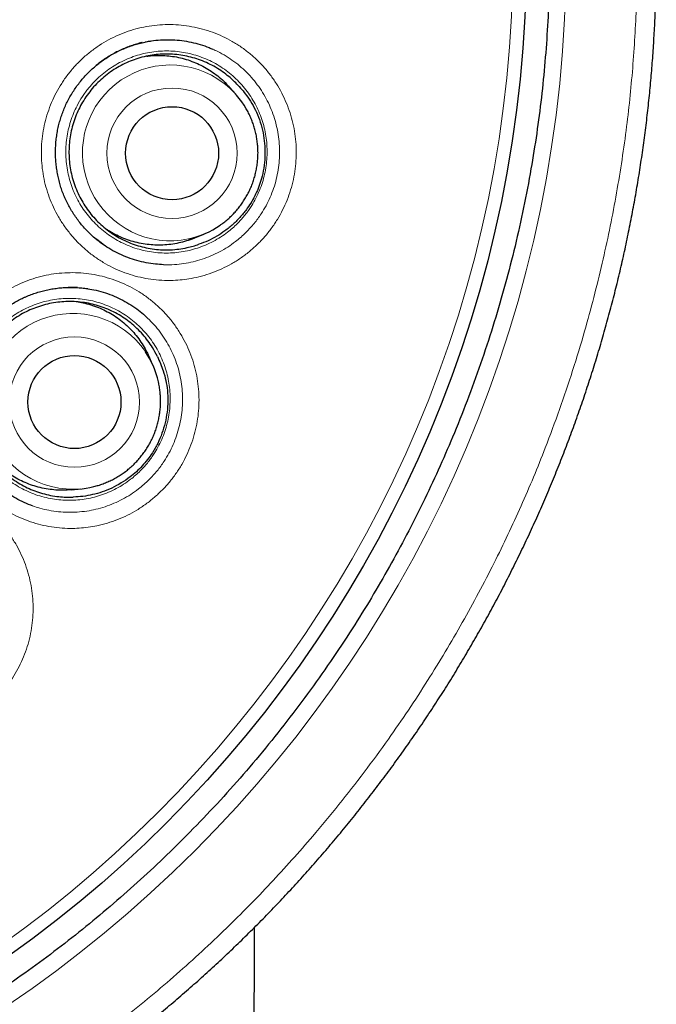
# Model space of a CAD drawing. Header units: millimetres. Extents: x 8 to 869, y 12 to 834.
# Tile 119 of 217: x 364 to 372, y 802 to 815. Entities that reach past the tile are written whole.
import ezdxf

# ---------------------------------------------------------------- set-up
doc = ezdxf.new("R2010")
doc.units = ezdxf.units.MM

msp = doc.modelspace()

# ---------------------------------------------------------------- linework, layer by layer
at = {"color": 252, "linetype": 'Continuous', "lineweight": 0}
for p, q in [((365.319, 815.12), (365.406, 815.142)), ((365.096, 815.032), (365.193, 815.076)), ((364.809, 812.551), (364.803, 812.555)), ((364.531, 811.921), (364.555, 811.919)), ((363.811, 811.769), (363.899, 811.808))]:
    msp.add_line(p, q, dxfattribs=at)
at = {"color": 7, "linetype": 'Continuous', "lineweight": 30}
for p, q in [((365.406, 815.142), (365.424, 815.147)), ((366.639, 814.464), (366.555, 814.559)), ((364.782, 812.573), (364.809, 812.551)), ((364.89, 812.489), (364.809, 812.551)), ((366.102, 812.574), (366.219, 812.623)), ((364.555, 811.919), (364.635, 811.912)), ((365.545, 810.907), (365.493, 811.022)), ((364.475, 809.259), (364.601, 809.271))]:
    msp.add_line(p, q, dxfattribs=at)
at = {"color": 7, "linetype": 'Continuous', "lineweight": 30, "flags": 128}
msp.add_lwpolyline([(366.612, 697.913), (366.779, 762.625), (366.885, 803.5)], dxfattribs=at)
at = {"color": 252, "linetype": 'Continuous', "lineweight": 0}
for centre, radius in [((354.291, 816.314), 16.698), ((354.291, 816.314), 15.998), ((365.8, 813.688), 0.858), ((364.515, 810.413), 0.858)]:
    msp.add_circle(centre, radius, dxfattribs=at)
at = {"color": 7, "linetype": 'Continuous', "lineweight": 30}
for centre, radius in [((354.291, 816.314), 16.174), ((365.801, 813.688), 0.612), ((364.516, 810.413), 0.612)]:
    msp.add_circle(centre, radius, dxfattribs=at)
at = {"color": 252, "linetype": 'Continuous', "lineweight": 0}
for centre, start, end in [((365.778, 813.692), 52.2441, 282.0206), ((364.495, 810.423), 34.4154, 265.7132)]:
    msp.add_arc(centre, 1.157, start, end, dxfattribs=at)
at = {"color": 7, "linetype": 'Continuous', "lineweight": 30}
for centre, start, end in [((365.776, 813.697), 29.7857, 52.0022), ((365.774, 813.688), 282.2608, 304.9141), ((364.495, 810.428), 12.6113, 34.1732), ((364.49, 810.42), 265.9536, 286.6581)]:
    msp.add_arc(centre, 1.154, start, end, dxfattribs=at)
for points, knots in [([(364.625, 801.584), (364.674, 801.62), (364.796, 801.707), (364.987, 801.849), (365.198, 802.011), (365.407, 802.175), (365.612, 802.343), (365.815, 802.512), (366.015, 802.685), (366.213, 802.86), (366.407, 803.038), (366.599, 803.219), (366.788, 803.403), (366.975, 803.589), (367.159, 803.779), (367.34, 803.971), (367.518, 804.165), (367.694, 804.363), (367.867, 804.564), (368.038, 804.767), (368.205, 804.973), (368.37, 805.181), (368.531, 805.392), (368.69, 805.605), (368.845, 805.821), (368.998, 806.039), (369.146, 806.258), (369.292, 806.48), (369.434, 806.703), (369.573, 806.929), (369.708, 807.157), (369.84, 807.386), (369.969, 807.617), (370.094, 807.85), (370.216, 808.085), (370.334, 808.322), (370.449, 808.56), (370.56, 808.799), (370.668, 809.04), (370.771, 809.282), (370.871, 809.525), (370.968, 809.77), (371.061, 810.017), (371.15, 810.265), (371.236, 810.514), (371.318, 810.765), (371.397, 811.017), (371.472, 811.272), (371.543, 811.527), (371.611, 811.783), (371.675, 812.039), (371.735, 812.297), (371.791, 812.555), (371.844, 812.816), (371.892, 813.076), (371.937, 813.337), (371.978, 813.598), (372.015, 813.859), (372.049, 814.121), (372.078, 814.383), (372.104, 814.645), (372.125, 814.907), (372.143, 815.17), (372.157, 815.433), (372.167, 815.696), (372.173, 815.96), (372.175, 816.225), (372.174, 816.488), (372.168, 816.752), (372.159, 817.014), (372.145, 817.278), (372.128, 817.541), (372.107, 817.805), (372.082, 818.068), (372.054, 818.329), (372.021, 818.59), (371.985, 818.851), (371.945, 819.112), (371.901, 819.373), (371.853, 819.632), (371.801, 819.891), (371.746, 820.15), (371.687, 820.407), (371.623, 820.665), (371.557, 820.921), (371.486, 821.175), (371.412, 821.429), (371.334, 821.681), (371.252, 821.932), (371.167, 822.181), (371.078, 822.43), (370.986, 822.676), (370.89, 822.92), (370.791, 823.163), (370.688, 823.404), (370.581, 823.644), (370.471, 823.883), (370.357, 824.121), (370.24, 824.356), (370.12, 824.589), (369.996, 824.821), (369.868, 825.052), (369.737, 825.281), (369.602, 825.509), (369.464, 825.734), (369.323, 825.956), (369.179, 826.177), (369.032, 826.395), (368.881, 826.611), (368.727, 826.825), (368.57, 827.037), (368.41, 827.246), (368.247, 827.454), (368.08, 827.659), (367.91, 827.862), (367.737, 828.063), (367.562, 828.26), (367.384, 828.454), (367.204, 828.645), (367.021, 828.834), (366.835, 829.02), (366.647, 829.203), (366.456, 829.383), (366.263, 829.56), (366.067, 829.734), (365.868, 829.905), (365.666, 830.074), (365.461, 830.241), (365.254, 830.404), (365.044, 830.565), (364.832, 830.722), (364.619, 830.876), (364.402, 831.027), (364.183, 831.175), (363.962, 831.32), (363.739, 831.462), (363.514, 831.6), (363.287, 831.734), (363.059, 831.865), (362.83, 831.992), (362.598, 832.116), (362.365, 832.237), (362.13, 832.354), (361.893, 832.467), (361.655, 832.577), (361.415, 832.684), (361.173, 832.787), (360.929, 832.887), (360.684, 832.983), (360.438, 833.075), (360.191, 833.163), (359.943, 833.248), (359.692, 833.329), (359.44, 833.407), (359.188, 833.481), (358.934, 833.552), (358.68, 833.618), (358.425, 833.681), (358.169, 833.74), (357.911, 833.795), (357.652, 833.847), (357.393, 833.894), (357.133, 833.938), (356.873, 833.978), (356.611, 834.015), (356.349, 834.047), (356.087, 834.076), (355.825, 834.101), (355.562, 834.122), (355.3, 834.138), (355.037, 834.151), (354.775, 834.161), (354.526, 834.166), (354.365, 834.166), (354.291, 834.166)], [0, 0, 0, 0, 0.004009, 0.009913, 0.015796, 0.021665, 0.027523, 0.033371, 0.03921, 0.045044, 0.050873, 0.0567, 0.062526, 0.068353, 0.074182, 0.080016, 0.085856, 0.091704, 0.097563, 0.103425, 0.109276, 0.115143, 0.12102, 0.126902, 0.132782, 0.138655, 0.144514, 0.150358, 0.156221, 0.162077, 0.167927, 0.173775, 0.179621, 0.185468, 0.191317, 0.197168, 0.203005, 0.208835, 0.21466, 0.220481, 0.2263, 0.23212, 0.237941, 0.243766, 0.249577, 0.255412, 0.261265, 0.267127, 0.27299, 0.278844, 0.28468, 0.290489, 0.296376, 0.302247, 0.308106, 0.313952, 0.31979, 0.325619, 0.331443, 0.337263, 0.343081, 0.348899, 0.354718, 0.36054, 0.366367, 0.3722, 0.378042, 0.383899, 0.389691, 0.395499, 0.401327, 0.407168, 0.413014, 0.418852, 0.424674, 0.430472, 0.436295, 0.442134, 0.447971, 0.453807, 0.459645, 0.465484, 0.471328, 0.477178, 0.483032, 0.488877, 0.494713, 0.500545, 0.506372, 0.512198, 0.518024, 0.523853, 0.529631, 0.535416, 0.541219, 0.547035, 0.552855, 0.558672, 0.564477, 0.570263, 0.576065, 0.581923, 0.58777, 0.593608, 0.599437, 0.605262, 0.611082, 0.616901, 0.622719, 0.62854, 0.634363, 0.640191, 0.646026, 0.65187, 0.657725, 0.663592, 0.669424, 0.675227, 0.681034, 0.686843, 0.692651, 0.698456, 0.704256, 0.710049, 0.71584, 0.721639, 0.727457, 0.733288, 0.739125, 0.744964, 0.750795, 0.756614, 0.762421, 0.768291, 0.774145, 0.779986, 0.785815, 0.791634, 0.797445, 0.80325, 0.809051, 0.81485, 0.820648, 0.826447, 0.832249, 0.838056, 0.843869, 0.849691, 0.855525, 0.861304, 0.867098, 0.872911, 0.878735, 0.884563, 0.890386, 0.896194, 0.901982, 0.907793, 0.913619, 0.919442, 0.925264, 0.931087, 0.936912, 0.942741, 0.948576, 0.954416, 0.960246, 0.966068, 0.971883, 0.977695, 0.983505, 0.989314, 0.995124, 1, 1, 1, 1]), ([(370.771, 816.314), (370.769, 816.487), (370.766, 816.832), (370.741, 817.349), (370.7, 817.865), (370.643, 818.38), (370.57, 818.892), (370.481, 819.403), (370.379, 819.895), (370.266, 820.371), (370.142, 820.829), (370.006, 821.284), (369.856, 821.734), (369.694, 822.18), (369.513, 822.635), (369.313, 823.097), (369.093, 823.565), (368.857, 824.027), (368.608, 824.48), (368.344, 824.926), (368.067, 825.363), (367.784, 825.78), (367.497, 826.176), (367.208, 826.552), (366.908, 826.919), (366.597, 827.278), (366.276, 827.628), (365.935, 827.979), (365.574, 828.329), (365.191, 828.678), (364.797, 829.014), (364.393, 829.338), (363.979, 829.648), (363.555, 829.946), (363.135, 830.223), (362.718, 830.479), (362.307, 830.715), (361.889, 830.94), (361.464, 831.153), (361.034, 831.353), (360.585, 831.547), (360.117, 831.732), (359.63, 831.908), (359.138, 832.068), (358.64, 832.212), (358.139, 832.341), (357.633, 832.454), (357.139, 832.548), (356.656, 832.625), (356.185, 832.687), (355.713, 832.734), (355.24, 832.769), (354.766, 832.789), (354.277, 832.796), (353.773, 832.788), (353.256, 832.764), (352.74, 832.723), (352.225, 832.666), (351.713, 832.593), (351.203, 832.504), (350.71, 832.402), (350.234, 832.289), (349.776, 832.165), (349.321, 832.029), (348.871, 831.879), (348.425, 831.717), (347.97, 831.536), (347.508, 831.336), (347.04, 831.116), (346.579, 830.881), (346.125, 830.631), (345.679, 830.367), (345.242, 830.09), (344.826, 829.807), (344.43, 829.52), (344.053, 829.231), (343.686, 828.931), (343.327, 828.62), (342.977, 828.299), (342.626, 827.958), (342.276, 827.597), (341.928, 827.214), (341.591, 826.82), (341.268, 826.416), (340.957, 826.002), (340.659, 825.578), (340.383, 825.158), (340.127, 824.741), (339.89, 824.33), (339.665, 823.912), (339.452, 823.487), (339.252, 823.057), (339.058, 822.608), (338.873, 822.14), (338.697, 821.653), (338.537, 821.161), (338.393, 820.663), (338.264, 820.162), (338.151, 819.656), (338.057, 819.162), (337.98, 818.679), (337.919, 818.208), (337.871, 817.736), (337.837, 817.263), (337.816, 816.789), (337.809, 816.3), (337.817, 815.796), (337.841, 815.279), (337.882, 814.763), (337.939, 814.248), (338.012, 813.736), (338.101, 813.226), (338.203, 812.733), (338.316, 812.257), (338.44, 811.799), (338.576, 811.344), (338.726, 810.894), (338.889, 810.448), (339.069, 809.993), (339.269, 809.531), (339.49, 809.063), (339.725, 808.602), (339.974, 808.148), (340.238, 807.702), (340.515, 807.265), (340.798, 806.849), (341.085, 806.453), (341.374, 806.076), (341.675, 805.709), (341.985, 805.35), (342.306, 805), (342.647, 804.649), (343.008, 804.299), (343.391, 803.951), (343.785, 803.614), (344.189, 803.291), (344.603, 802.98), (345.027, 802.682), (345.447, 802.406), (345.864, 802.15), (346.275, 801.913), (346.693, 801.688), (347.118, 801.475), (347.548, 801.275), (347.997, 801.081), (348.465, 800.896), (348.952, 800.721), (349.445, 800.561), (349.942, 800.416), (350.443, 800.287), (350.949, 800.174), (351.443, 800.08), (351.926, 800.003), (352.397, 799.942), (352.869, 799.894), (353.342, 799.86), (353.816, 799.839), (354.305, 799.832), (354.809, 799.84), (355.326, 799.864), (355.842, 799.905), (356.357, 799.962), (356.869, 800.035), (357.38, 800.124), (357.872, 800.226), (358.348, 800.339), (358.806, 800.463), (359.261, 800.599), (359.711, 800.749), (360.157, 800.912), (360.612, 801.092), (361.074, 801.292), (361.542, 801.513), (362.004, 801.748), (362.457, 801.997), (362.903, 802.261), (363.34, 802.538), (363.757, 802.821), (364.153, 803.108), (364.529, 803.397), (364.896, 803.698), (365.255, 804.008), (365.605, 804.329), (365.956, 804.67), (366.306, 805.031), (366.655, 805.414), (366.991, 805.808), (367.315, 806.212), (367.625, 806.626), (367.923, 807.05), (368.2, 807.47), (368.456, 807.887), (368.692, 808.298), (368.917, 808.716), (369.13, 809.141), (369.33, 809.571), (369.524, 810.02), (369.709, 810.488), (369.885, 810.975), (370.045, 811.468), (370.189, 811.965), (370.318, 812.466), (370.431, 812.972), (370.525, 813.466), (370.602, 813.949), (370.664, 814.42), (370.711, 814.892), (370.745, 815.365), (370.767, 815.84), (370.769, 816.156), (370.771, 816.314)], [0, 0, 0, 0, 0.005, 0.01, 0.015, 0.0199999, 0.0249999, 0.0299999, 0.0349999, 0.0395832, 0.0441666, 0.0487499, 0.0533333, 0.0579166, 0.0625, 0.0675, 0.0725, 0.0775, 0.0824999, 0.0874999, 0.0924999, 0.0974999, 0.1020832, 0.1066666, 0.1112499, 0.1158333, 0.1204166, 0.125, 0.13, 0.135, 0.14, 0.1449999, 0.1499999, 0.1549999, 0.1599999, 0.1645832, 0.1691666, 0.1737499, 0.1783333, 0.1829166, 0.1875, 0.1925, 0.1975, 0.2025, 0.2074999, 0.2124999, 0.2174999, 0.2224999, 0.2270832, 0.2316666, 0.2362499, 0.2408333, 0.2454166, 0.25, 0.255, 0.26, 0.265, 0.2699999, 0.2749999, 0.2799999, 0.2849999, 0.2895832, 0.2941666, 0.2987499, 0.3033333, 0.3079166, 0.3125, 0.3175, 0.3225, 0.3275, 0.3324999, 0.3374999, 0.3424999, 0.3474999, 0.3520832, 0.3566666, 0.3612499, 0.3658333, 0.3704166, 0.375, 0.38, 0.385, 0.39, 0.3949999, 0.3999999, 0.4049999, 0.4099999, 0.4145832, 0.4191666, 0.4237499, 0.4283333, 0.4329166, 0.4375, 0.4425, 0.4475, 0.4525, 0.4574999, 0.4624999, 0.4674999, 0.4724999, 0.4770832, 0.4816666, 0.4862499, 0.4908333, 0.4954166, 0.5, 0.505, 0.51, 0.515, 0.5199999, 0.5249999, 0.5299999, 0.5349999, 0.5395832, 0.5441666, 0.5487499, 0.5533333, 0.5579166, 0.5625, 0.5675, 0.5725, 0.5775, 0.5824999, 0.5874999, 0.5924999, 0.5974999, 0.6020832, 0.6066666, 0.6112499, 0.6158333, 0.6204166, 0.625, 0.63, 0.635, 0.64, 0.6449999, 0.6499999, 0.6549999, 0.6599999, 0.6645832, 0.6691666, 0.6737499, 0.6783333, 0.6829166, 0.6875, 0.6925, 0.6975, 0.7025, 0.7074999, 0.7124999, 0.7174999, 0.7224999, 0.7270832, 0.7316666, 0.7362499, 0.7408333, 0.7454166, 0.75, 0.755, 0.76, 0.765, 0.7699999, 0.7749999, 0.7799999, 0.7849999, 0.7895832, 0.7941666, 0.7987499, 0.8033333, 0.8079166, 0.8125, 0.8175, 0.8225, 0.8275, 0.8324999, 0.8374999, 0.8424999, 0.8474999, 0.8520832, 0.8566666, 0.8612499, 0.8658333, 0.8704166, 0.875, 0.88, 0.885, 0.89, 0.8949999, 0.8999999, 0.9049999, 0.9099999, 0.9145832, 0.9191666, 0.9237499, 0.9283333, 0.9329166, 0.9375, 0.9425, 0.9475, 0.9525, 0.9574999, 0.9624999, 0.9674999, 0.9724999, 0.9770832, 0.9816666, 0.9862499, 0.9908333, 0.9954166, 1, 1, 1, 1]), ([(365.406, 815.143), (365.405, 815.143), (365.381, 815.138), (365.332, 815.124), (365.261, 815.102), (365.191, 815.075), (365.122, 815.045), (365.054, 815.012), (364.988, 814.974), (364.924, 814.934), (364.862, 814.89), (364.823, 814.859), (364.803, 814.843)], [0, 0, 0, 0, 0.0017633, 0.1112856, 0.2214096, 0.3319816, 0.4429761, 0.5543502, 0.6660456, 0.7779916, 0.890108, 1, 1, 1, 1]), ([(365.155, 815.06), (365.167, 815.065), (365.201, 815.079), (365.26, 815.101), (365.332, 815.124), (365.405, 815.143), (365.47, 815.158), (365.511, 815.164), (365.527, 815.166)], [0, 0, 0, 0, 0.096382, 0.290821, 0.484855, 0.678807, 0.872828, 1, 1, 1, 1]), ([(365.446, 815.152), (365.483, 815.158), (365.56, 815.173), (365.68, 815.182), (365.805, 815.183), (365.929, 815.172), (366.052, 815.151), (366.172, 815.119), (366.267, 815.088), (366.321, 815.063), (366.336, 815.056)], [0, 0, 0, 0, 0.1225152, 0.2594792, 0.3964433, 0.5329196, 0.669396, 0.80636, 0.9433241, 1, 1, 1, 1]), ([(364.912, 812.474), (364.903, 812.48), (364.874, 812.499), (364.826, 812.536), (364.768, 812.584), (364.712, 812.635), (364.659, 812.689), (364.61, 812.746), (364.563, 812.805), (364.519, 812.867), (364.478, 812.931), (364.44, 812.997), (364.406, 813.064), (364.376, 813.133), (364.349, 813.202), (364.327, 813.273), (364.308, 813.345), (364.292, 813.419), (364.28, 813.494), (364.271, 813.57), (364.267, 813.647), (364.266, 813.724), (364.269, 813.801), (364.276, 813.877), (364.287, 813.953), (364.302, 814.028), (364.32, 814.101), (364.342, 814.173), (364.367, 814.243), (364.396, 814.311), (364.429, 814.379), (364.465, 814.445), (364.505, 814.51), (364.548, 814.573), (364.594, 814.633), (364.643, 814.691), (364.695, 814.746), (364.75, 814.798), (364.807, 814.847), (364.866, 814.894), (364.928, 814.937), (364.992, 814.977), (365.058, 815.014), (365.113, 815.041), (365.146, 815.056), (365.155, 815.06)], [0, 0, 0, 0, 0.009624, 0.033542, 0.057488, 0.081473, 0.105424, 0.129234, 0.153155, 0.177153, 0.201182, 0.225185, 0.249109, 0.272875, 0.296289, 0.319691, 0.343329, 0.367176, 0.391202, 0.41537, 0.439638, 0.463962, 0.488293, 0.51257, 0.536748, 0.560786, 0.584648, 0.608305, 0.631734, 0.655111, 0.678906, 0.702837, 0.726841, 0.750877, 0.774892, 0.798842, 0.822705, 0.846508, 0.870426, 0.89433, 0.918237, 0.942165, 0.966126, 0.99014, 1, 1, 1, 1]), ([(366.667, 814.584), (366.648, 814.603), (366.61, 814.642), (366.542, 814.702), (366.464, 814.762), (366.374, 814.82), (366.277, 814.871), (366.177, 814.913), (366.074, 814.946), (365.969, 814.971), (365.862, 814.987), (365.753, 814.994), (365.645, 814.991), (365.538, 814.98), (365.431, 814.959), (365.326, 814.929), (365.225, 814.891), (365.128, 814.844), (365.034, 814.789), (364.945, 814.726), (364.862, 814.656), (364.785, 814.58), (364.715, 814.497), (364.651, 814.408), (364.596, 814.315), (364.549, 814.217), (364.51, 814.115), (364.479, 814.01), (364.458, 813.904), (364.445, 813.797), (364.442, 813.687), (364.448, 813.578), (364.463, 813.471), (364.486, 813.365), (364.519, 813.261), (364.561, 813.16), (364.61, 813.064), (364.667, 812.973), (364.732, 812.885), (364.805, 812.804), (364.883, 812.729), (364.967, 812.662), (365.058, 812.601), (365.153, 812.549), (365.252, 812.505), (365.353, 812.469), (365.459, 812.442), (365.566, 812.424), (365.674, 812.415), (365.781, 812.415), (365.89, 812.425), (365.989, 812.442), (366.077, 812.464), (366.129, 812.481), (366.154, 812.49)], [0, 0, 0, 0, 0.0147362, 0.029532, 0.0487901, 0.068182, 0.0879956, 0.1079549, 0.1272131, 0.1466049, 0.1664185, 0.1863778, 0.205636, 0.2250278, 0.2448414, 0.2648007, 0.2840589, 0.3034508, 0.3232643, 0.3432236, 0.3624818, 0.3818737, 0.4016873, 0.4216466, 0.4409047, 0.4602966, 0.4801102, 0.5000695, 0.5193276, 0.5387195, 0.5585331, 0.5784924, 0.5977505, 0.6171424, 0.636956, 0.6569153, 0.6761734, 0.6955653, 0.7153789, 0.7353382, 0.7545963, 0.7739882, 0.7938018, 0.8137611, 0.8330192, 0.8524111, 0.8722247, 0.892184, 0.9114422, 0.930834, 0.9506476, 0.9706069, 0.9852741, 1, 1, 1, 1]), ([(365.468, 814.964), (365.476, 814.966), (365.519, 814.973), (365.598, 814.976), (365.703, 814.975), (365.808, 814.964), (365.91, 814.945), (366.012, 814.916), (366.11, 814.879), (366.205, 814.835), (366.295, 814.782), (366.382, 814.722), (366.463, 814.654), (366.52, 814.599), (366.548, 814.566), (366.554, 814.559)], [0, 0, 0, 0, 0.020644, 0.107853, 0.196333, 0.281705, 0.368295, 0.455503, 0.543983, 0.629355, 0.71532, 0.803154, 0.891634, 0.977005, 1, 1, 1, 1]), ([(366.667, 814.584), (366.69, 814.559), (366.736, 814.508), (366.804, 814.419), (366.869, 814.315), (366.928, 814.194), (366.975, 814.062), (367.007, 813.922), (367.024, 813.779), (367.025, 813.636), (367.01, 813.493), (366.982, 813.364), (366.945, 813.249), (366.902, 813.149), (366.851, 813.053), (366.786, 812.953), (366.705, 812.852), (366.606, 812.752), (366.501, 812.666), (366.389, 812.593), (366.275, 812.534), (366.195, 812.504), (366.154, 812.49)], [0, 0, 0, 0, 0.04002, 0.08004, 0.13115, 0.182257, 0.238, 0.293932, 0.349691, 0.40539, 0.461259, 0.516949, 0.559135, 0.601482, 0.643836, 0.68603, 0.74051, 0.795151, 0.849631, 0.899714, 0.949927, 1, 1, 1, 1]), ([(366.932, 813.692), (366.931, 813.706), (366.931, 813.742), (366.927, 813.8), (366.919, 813.867), (366.908, 813.933), (366.892, 813.998), (366.872, 814.062), (366.849, 814.125), (366.823, 814.186), (366.799, 814.235), (366.783, 814.262), (366.778, 814.27)], [0, 0, 0, 0, 0.06757, 0.178307, 0.289052, 0.399793, 0.51053, 0.621262, 0.731988, 0.842708, 0.953421, 1, 1, 1, 1]), ([(366.435, 812.742), (366.447, 812.75), (366.477, 812.771), (366.522, 812.808), (366.572, 812.853), (366.619, 812.901), (366.664, 812.951), (366.705, 813.004), (366.743, 813.059), (366.778, 813.116), (366.81, 813.175), (366.838, 813.236), (366.863, 813.298), (366.884, 813.362), (366.901, 813.427), (366.915, 813.493), (366.924, 813.559), (366.93, 813.626), (366.931, 813.67), (366.932, 813.692)], [0, 0, 0, 0, 0.038215, 0.098338, 0.158466, 0.218598, 0.278733, 0.338873, 0.399016, 0.459163, 0.519312, 0.579465, 0.63962, 0.699777, 0.759935, 0.820094, 0.880255, 0.940415, 1, 1, 1, 1]), ([(366.102, 812.575), (366.097, 812.572), (366.061, 812.556), (365.989, 812.533), (365.889, 812.505), (365.784, 812.487), (365.68, 812.478), (365.575, 812.478), (365.471, 812.486), (365.367, 812.504), (365.265, 812.53), (365.166, 812.564), (365.071, 812.607), (364.996, 812.647), (364.955, 812.676), (364.942, 812.684)], [0, 0, 0, 0, 0.013308, 0.098289, 0.184482, 0.271292, 0.359367, 0.444348, 0.530541, 0.61735, 0.705425, 0.790406, 0.875977, 0.963409, 1, 1, 1, 1]), ([(365.686, 812.221), (365.651, 812.223), (365.575, 812.227), (365.459, 812.245), (365.337, 812.273), (365.219, 812.312), (365.105, 812.361), (364.995, 812.419), (364.927, 812.464), (364.893, 812.487)], [0, 0, 0, 0, 0.122121, 0.269125, 0.416129, 0.56261, 0.709091, 0.856095, 1, 1, 1, 1]), ([(363.842, 811.784), (363.854, 811.789), (363.888, 811.805), (363.946, 811.828), (364.017, 811.853), (364.09, 811.874), (364.163, 811.891), (364.237, 811.905), (364.312, 811.915), (364.388, 811.921), (364.463, 811.923), (364.539, 811.921), (364.614, 811.915), (364.666, 811.91), (364.694, 811.905), (364.696, 811.904)], [0, 0, 0, 0, 0.04277, 0.129014, 0.215078, 0.301105, 0.387164, 0.473312, 0.559598, 0.646083, 0.732557, 0.818497, 0.904701, 0.991192, 1, 1, 1, 1]), ([(364.555, 811.919), (364.536, 811.92), (364.495, 811.922), (364.454, 811.922), (364.431, 811.921)], [0, 0, 0, 0, 0.449435, 1, 1, 1, 1]), ([(364.665, 811.909), (364.701, 811.903), (364.777, 811.891), (364.893, 811.861), (365.011, 811.82), (365.124, 811.769), (365.233, 811.709), (365.334, 811.642), (365.395, 811.592), (365.423, 811.568)], [0, 0, 0, 0, 0.1287085, 0.2765772, 0.4244459, 0.5717881, 0.7191302, 0.8669989, 1, 1, 1, 1]), ([(363.312, 809.509), (363.31, 809.511), (363.292, 809.533), (363.26, 809.577), (363.217, 809.639), (363.178, 809.704), (363.142, 809.77), (363.11, 809.838), (363.082, 809.907), (363.058, 809.977), (363.036, 810.048), (363.019, 810.122), (363.005, 810.196), (362.995, 810.272), (362.988, 810.349), (362.986, 810.425), (362.987, 810.502), (362.992, 810.579), (363.001, 810.655), (363.014, 810.73), (363.03, 810.804), (363.05, 810.876), (363.074, 810.946), (363.101, 811.016), (363.132, 811.084), (363.167, 811.151), (363.205, 811.217), (363.247, 811.281), (363.292, 811.342), (363.339, 811.401), (363.39, 811.458), (363.443, 811.511), (363.499, 811.562), (363.557, 811.61), (363.618, 811.655), (363.681, 811.697), (363.747, 811.736), (363.801, 811.764), (363.833, 811.779), (363.842, 811.784)], [0, 0, 0, 0, 0.003848, 0.032082, 0.060353, 0.088594, 0.116743, 0.144707, 0.172255, 0.19979, 0.227602, 0.255659, 0.283927, 0.312362, 0.340914, 0.369531, 0.398156, 0.426717, 0.455162, 0.483441, 0.511512, 0.539341, 0.566902, 0.594403, 0.622385, 0.650532, 0.678766, 0.707035, 0.73528, 0.763447, 0.791511, 0.819503, 0.847631, 0.875741, 0.903854, 0.931992, 0.960168, 0.988406, 1, 1, 1, 1]), ([(365.607, 811.013), (365.586, 811.053), (365.549, 811.124), (365.483, 811.22), (365.415, 811.304), (365.34, 811.383), (365.258, 811.455), (365.171, 811.519), (365.079, 811.575), (364.982, 811.624), (364.881, 811.665), (364.778, 811.696), (364.673, 811.719), (364.565, 811.733), (364.456, 811.738), (364.348, 811.734), (364.241, 811.72), (364.134, 811.697), (364.03, 811.666), (363.929, 811.626), (363.832, 811.578), (363.739, 811.521), (363.651, 811.457), (363.569, 811.385), (363.494, 811.308), (363.424, 811.224), (363.362, 811.134), (363.308, 811.04), (363.263, 810.942), (363.225, 810.839), (363.196, 810.734), (363.176, 810.627), (363.166, 810.519), (363.164, 810.41), (363.171, 810.301), (363.188, 810.194), (363.213, 810.09), (363.248, 809.986), (363.291, 809.886), (363.342, 809.791), (363.4, 809.7), (363.467, 809.614), (363.541, 809.534), (363.62, 809.461), (363.705, 809.395), (363.797, 809.336), (363.893, 809.285), (363.992, 809.243), (364.095, 809.209), (364.201, 809.184), (364.305, 809.168), (364.405, 809.161), (364.468, 809.162), (364.5, 809.163)], [0, 0, 0, 0, 0.024456, 0.043714, 0.063106, 0.08292, 0.102879, 0.122137, 0.14153, 0.161343, 0.181303, 0.200561, 0.219953, 0.239767, 0.259726, 0.278985, 0.298377, 0.318191, 0.33815, 0.357408, 0.3768, 0.396614, 0.416574, 0.435832, 0.455224, 0.475038, 0.494997, 0.514256, 0.533648, 0.553462, 0.573421, 0.592679, 0.612071, 0.631885, 0.651845, 0.671103, 0.690495, 0.710309, 0.730268, 0.749527, 0.768919, 0.788732, 0.808692, 0.82795, 0.847342, 0.867156, 0.887116, 0.906374, 0.925766, 0.94558, 0.965539, 0.982722, 1, 1, 1, 1]), ([(364.564, 811.732), (364.594, 811.726), (364.659, 811.715), (364.756, 811.686), (364.855, 811.649), (364.949, 811.604), (365.039, 811.551), (365.125, 811.49), (365.205, 811.422), (365.279, 811.347), (365.347, 811.268), (365.407, 811.181), (365.457, 811.099), (365.482, 811.044), (365.492, 811.022)], [0, 0, 0, 0, 0.075274, 0.161804, 0.249594, 0.334301, 0.419596, 0.506746, 0.594537, 0.679243, 0.764538, 0.851688, 0.939479, 1, 1, 1, 1]), ([(365.607, 811.013), (365.621, 810.982), (365.651, 810.92), (365.689, 810.815), (365.721, 810.697), (365.742, 810.563), (365.748, 810.424), (365.737, 810.28), (365.711, 810.139), (365.67, 810.001), (365.614, 809.869), (365.549, 809.754), (365.479, 809.656), (365.409, 809.573), (365.332, 809.496), (365.24, 809.42), (365.133, 809.346), (365.009, 809.28), (364.883, 809.229), (364.755, 809.193), (364.628, 809.169), (364.543, 809.165), (364.5, 809.163)], [0, 0, 0, 0, 0.04002, 0.08004, 0.13115, 0.182257, 0.238, 0.293932, 0.349691, 0.40539, 0.461259, 0.516949, 0.559135, 0.601482, 0.643836, 0.68603, 0.74051, 0.795151, 0.849631, 0.899714, 0.949927, 1, 1, 1, 1]), ([(365.649, 810.423), (365.649, 810.437), (365.649, 810.473), (365.645, 810.531), (365.637, 810.597), (365.629, 810.647), (365.622, 810.674), (365.621, 810.68)], [0, 0, 0, 0, 0.15774, 0.416125, 0.674524, 0.932907, 1, 1, 1, 1]), ([(364.821, 809.315), (364.824, 809.315), (364.848, 809.322), (364.893, 809.338), (364.955, 809.363), (365.015, 809.391), (365.074, 809.424), (365.131, 809.459), (365.186, 809.498), (365.238, 809.54), (365.288, 809.584), (365.335, 809.632), (365.38, 809.682), (365.421, 809.735), (365.46, 809.79), (365.495, 809.847), (365.527, 809.906), (365.555, 809.967), (365.58, 810.029), (365.601, 810.093), (365.618, 810.158), (365.632, 810.223), (365.642, 810.29), (365.648, 810.356), (365.649, 810.401), (365.649, 810.423)], [0, 0, 0, 0, 0.005526, 0.050729, 0.095934, 0.141143, 0.186354, 0.231569, 0.276786, 0.322006, 0.367229, 0.412454, 0.457681, 0.50291, 0.54814, 0.593371, 0.638603, 0.683836, 0.729068, 0.774301, 0.819532, 0.864762, 0.909991, 0.955219, 1, 1, 1, 1]), ([(363.964, 809.048), (363.956, 809.05), (363.909, 809.065), (363.826, 809.103), (363.716, 809.16), (363.611, 809.227), (363.512, 809.303), (363.42, 809.387), (363.336, 809.477), (363.287, 809.542), (363.263, 809.573)], [0, 0, 0, 0, 0.027152, 0.166706, 0.306759, 0.446812, 0.586367, 0.725921, 0.865974, 1, 1, 1, 1]), ([(364.475, 809.26), (364.45, 809.258), (364.392, 809.252), (364.298, 809.253), (364.194, 809.262), (364.09, 809.281), (363.988, 809.307), (363.889, 809.343), (363.794, 809.386), (363.702, 809.437), (363.608, 809.502), (363.513, 809.58), (363.453, 809.644), (363.423, 809.676)], [0, 0, 0, 0, 0.062444, 0.150186, 0.239181, 0.328811, 0.419748, 0.507491, 0.596485, 0.686116, 0.777053, 0.887908, 1, 1, 1, 1])]:
    msp.add_open_spline(points, degree=3, knots=knots, dxfattribs=at)
at = {"color": 252, "linetype": 'Continuous', "lineweight": 0}
for points, knots in [([(354.291, 798.481), (354.45, 798.482), (354.769, 798.485), (355.247, 798.506), (355.725, 798.54), (356.201, 798.587), (356.677, 798.647), (357.153, 798.721), (357.629, 798.809), (358.102, 798.91), (358.572, 799.023), (359.033, 799.149), (359.485, 799.285), (359.922, 799.429), (360.349, 799.582), (360.766, 799.744), (361.179, 799.917), (361.578, 800.096), (361.963, 800.28), (362.335, 800.469), (362.703, 800.666), (363.102, 800.892), (363.531, 801.151), (363.988, 801.446), (364.414, 801.739), (364.81, 802.029), (365.172, 802.309), (365.523, 802.594), (365.862, 802.884), (366.193, 803.182), (366.509, 803.481), (366.811, 803.781), (367.099, 804.08), (367.379, 804.386), (367.68, 804.73), (367.999, 805.114), (368.331, 805.541), (368.635, 805.956), (368.913, 806.359), (369.162, 806.742), (369.399, 807.126), (369.623, 807.511), (369.837, 807.901), (370.037, 808.287), (370.223, 808.668), (370.396, 809.045), (370.56, 809.426), (370.73, 809.849), (370.903, 810.316), (371.076, 810.827), (371.225, 811.319), (371.354, 811.79), (371.463, 812.234), (371.559, 812.674), (371.643, 813.11), (371.717, 813.548), (371.778, 813.978), (371.827, 814.398), (371.865, 814.81), (371.894, 815.223), (371.916, 815.678), (371.925, 816.175), (371.919, 816.714), (371.899, 817.212), (371.867, 817.668), (371.829, 818.083), (371.778, 818.519), (371.713, 818.977), (371.631, 819.455), (371.537, 819.931), (371.43, 820.404), (371.312, 820.865), (371.184, 821.315), (371.048, 821.752), (370.9, 822.187), (370.74, 822.617), (370.575, 823.029), (370.405, 823.424), (370.233, 823.801), (370.041, 824.195), (369.829, 824.604), (369.594, 825.026), (369.349, 825.442), (369.092, 825.852), (368.829, 826.247), (368.561, 826.627), (368.288, 826.994), (368.006, 827.353), (367.714, 827.706), (367.407, 828.057), (367.084, 828.408), (366.745, 828.757), (366.395, 829.097), (366.034, 829.428), (365.664, 829.75), (365.305, 830.045), (364.958, 830.315), (364.625, 830.562), (364.268, 830.814), (363.886, 831.07), (363.478, 831.328), (363.063, 831.574), (362.642, 831.809), (362.222, 832.028), (361.804, 832.232), (361.389, 832.421), (360.969, 832.6), (360.545, 832.768), (360.129, 832.919), (359.723, 833.056), (359.327, 833.179), (358.907, 833.299), (358.462, 833.414), (357.992, 833.522), (357.519, 833.617), (357.043, 833.699), (356.575, 833.767), (356.113, 833.821), (355.659, 833.863), (355.203, 833.892), (354.747, 833.911), (354.443, 833.913), (354.291, 833.915)], [0, 0, 0, 0, 0.008617, 0.01724, 0.025864, 0.034486, 0.043104, 0.051811, 0.060523, 0.069237, 0.07795, 0.086657, 0.095061, 0.103464, 0.111525, 0.119588, 0.127652, 0.135713, 0.143227, 0.150744, 0.158261, 0.165775, 0.175563, 0.185352, 0.195139, 0.203509, 0.21188, 0.219906, 0.227935, 0.235964, 0.243991, 0.251471, 0.258953, 0.266435, 0.273915, 0.283655, 0.293397, 0.303137, 0.311492, 0.319848, 0.327861, 0.335876, 0.343891, 0.351903, 0.35937, 0.366839, 0.374308, 0.381775, 0.391499, 0.401224, 0.410948, 0.41929, 0.427631, 0.435631, 0.443633, 0.451634, 0.459634, 0.467088, 0.474545, 0.482001, 0.489455, 0.499162, 0.508871, 0.518578, 0.526085, 0.533594, 0.541101, 0.549835, 0.558573, 0.567313, 0.576052, 0.584786, 0.593047, 0.601312, 0.609579, 0.617844, 0.626105, 0.633586, 0.641067, 0.648548, 0.657251, 0.665959, 0.674668, 0.683376, 0.692079, 0.700311, 0.708547, 0.716784, 0.725019, 0.733251, 0.742022, 0.750795, 0.759567, 0.7684, 0.777234, 0.786067, 0.793536, 0.801005, 0.808474, 0.817162, 0.825855, 0.834549, 0.843242, 0.851931, 0.860149, 0.868371, 0.876595, 0.884817, 0.893035, 0.900503, 0.907972, 0.91544, 0.924128, 0.932821, 0.941516, 0.950209, 0.958897, 0.967115, 0.975337, 0.98356, 0.991782, 1, 1, 1, 1]), ([(365.092, 815.241), (365.135, 815.259), (365.223, 815.295), (365.359, 815.334), (365.498, 815.362), (365.639, 815.378), (365.78, 815.383), (365.922, 815.375), (366.062, 815.355), (366.2, 815.324), (366.335, 815.281), (366.466, 815.227), (366.592, 815.162), (366.712, 815.086), (366.824, 815.001), (366.93, 814.906), (367.027, 814.803), (367.115, 814.692), (367.194, 814.574), (367.262, 814.449), (367.32, 814.319), (367.366, 814.185), (367.401, 814.048), (367.424, 813.907), (367.436, 813.766), (367.435, 813.624), (367.423, 813.482), (367.399, 813.342), (367.363, 813.204), (367.316, 813.07), (367.257, 812.941), (367.188, 812.816), (367.109, 812.698), (367.02, 812.587), (366.922, 812.485), (366.816, 812.39), (366.703, 812.305), (366.582, 812.23), (366.456, 812.165), (366.325, 812.111), (366.19, 812.069), (366.059, 812.039), (365.935, 812.021), (365.817, 812.013), (365.691, 812.013), (365.558, 812.023), (365.418, 812.045), (365.281, 812.08), (365.147, 812.125), (365.017, 812.182), (364.893, 812.25), (364.775, 812.328), (364.663, 812.416), (364.56, 812.513), (364.465, 812.618), (364.379, 812.731), (364.303, 812.851), (364.238, 812.977), (364.183, 813.108), (364.139, 813.243), (364.107, 813.381), (364.087, 813.522), (364.078, 813.664), (364.082, 813.806), (364.097, 813.947), (364.124, 814.087), (364.163, 814.223), (364.213, 814.357), (364.274, 814.485), (364.346, 814.607), (364.427, 814.724), (364.519, 814.833), (364.618, 814.934), (364.726, 815.026), (364.842, 815.108), (364.963, 815.182), (365.049, 815.221), (365.092, 815.241)], [0, 0, 0, 0, 0.013399, 0.026847, 0.040294, 0.053694, 0.067093, 0.080541, 0.093988, 0.107387, 0.120787, 0.134234, 0.147682, 0.161081, 0.174481, 0.187928, 0.201375, 0.214775, 0.228174, 0.241622, 0.255069, 0.268469, 0.281868, 0.295315, 0.308763, 0.322162, 0.335562, 0.349009, 0.362456, 0.375856, 0.389255, 0.402703, 0.41615, 0.42955, 0.442949, 0.456396, 0.469844, 0.483243, 0.496643, 0.51009, 0.523538, 0.536937, 0.548108, 0.559293, 0.570464, 0.583863, 0.597311, 0.610758, 0.624157, 0.637557, 0.651004, 0.664452, 0.677851, 0.691251, 0.704698, 0.718145, 0.731545, 0.744944, 0.758392, 0.771839, 0.785239, 0.798638, 0.812085, 0.825533, 0.838932, 0.852332, 0.865779, 0.879226, 0.892626, 0.906025, 0.919473, 0.93292, 0.94632, 0.959716, 0.97316, 0.986604, 1, 1, 1, 1]), ([(366.658, 812.759), (366.69, 812.793), (366.754, 812.861), (366.831, 812.967), (366.893, 813.071), (366.942, 813.172), (366.982, 813.277), (367.014, 813.384), (367.036, 813.494), (367.05, 813.606), (367.053, 813.718), (367.048, 813.83), (367.033, 813.941), (367.008, 814.051), (366.975, 814.158), (366.932, 814.262), (366.881, 814.362), (366.822, 814.457), (366.755, 814.547), (366.681, 814.63), (366.6, 814.708), (366.513, 814.778), (366.42, 814.84), (366.322, 814.895), (366.221, 814.941), (366.115, 814.978), (366.007, 815.006), (365.897, 815.025), (365.785, 815.034), (365.673, 815.034), (365.562, 815.025), (365.451, 815.006), (365.343, 814.978), (365.238, 814.94), (365.135, 814.894), (365.037, 814.84), (364.945, 814.778), (364.857, 814.707), (364.776, 814.63), (364.695, 814.539), (364.618, 814.434), (364.552, 814.321), (364.501, 814.21), (364.463, 814.105), (364.433, 813.996), (364.413, 813.886), (364.403, 813.774), (364.401, 813.662), (364.409, 813.55), (364.426, 813.439), (364.453, 813.33), (364.489, 813.224), (364.533, 813.121), (364.586, 813.022), (364.647, 812.928), (364.716, 812.84), (364.792, 812.758), (364.875, 812.682), (364.963, 812.614), (365.058, 812.553), (365.157, 812.501), (365.259, 812.457), (365.366, 812.422), (365.474, 812.397), (365.585, 812.38), (365.697, 812.373), (365.808, 812.375), (365.92, 812.387), (366.03, 812.408), (366.137, 812.439), (366.242, 812.478), (366.343, 812.526), (366.44, 812.583), (366.524, 812.642), (366.597, 812.701), (366.637, 812.74), (366.658, 812.759)], [0, 0, 0, 0, 0.01675, 0.033499, 0.046899, 0.060346, 0.073794, 0.087193, 0.100593, 0.114041, 0.127488, 0.140888, 0.154287, 0.167735, 0.181182, 0.194582, 0.207981, 0.221429, 0.234876, 0.248276, 0.261676, 0.275123, 0.288571, 0.30197, 0.31537, 0.328817, 0.342265, 0.355664, 0.369064, 0.382512, 0.395959, 0.409359, 0.422758, 0.436206, 0.449653, 0.463053, 0.476452, 0.4899, 0.503347, 0.516747, 0.533499, 0.550252, 0.563652, 0.577099, 0.590547, 0.603946, 0.617346, 0.630793, 0.644241, 0.65764, 0.67104, 0.684487, 0.697935, 0.711335, 0.724734, 0.738182, 0.751629, 0.765029, 0.778428, 0.791876, 0.805323, 0.818723, 0.832123, 0.84557, 0.859018, 0.872417, 0.885817, 0.899264, 0.912712, 0.926111, 0.939511, 0.952958, 0.966406, 0.979805, 0.989903, 1, 1, 1, 1]), ([(366.336, 815.056), (366.359, 815.046), (366.419, 815.02), (366.512, 814.966), (366.616, 814.897), (366.713, 814.819), (366.803, 814.733), (366.886, 814.64), (366.96, 814.539), (367.026, 814.433), (367.083, 814.322), (367.13, 814.207), (367.167, 814.087), (367.194, 813.965), (367.211, 813.842), (367.218, 813.717), (367.213, 813.592), (367.199, 813.467), (367.174, 813.345), (367.139, 813.225), (367.093, 813.108), (367.039, 812.996), (366.969, 812.88), (366.884, 812.761), (366.812, 812.686), (366.777, 812.648)], [0, 0, 0, 0, 0.02529, 0.068542, 0.111948, 0.155354, 0.198606, 0.241858, 0.285264, 0.32867, 0.371922, 0.415174, 0.45858, 0.501986, 0.545238, 0.58849, 0.631896, 0.675302, 0.718554, 0.761806, 0.805212, 0.848618, 0.89187, 0.945935, 1, 1, 1, 1]), ([(366.777, 812.648), (366.754, 812.627), (366.709, 812.583), (366.628, 812.518), (366.534, 812.452), (366.426, 812.389), (366.314, 812.335), (366.197, 812.291), (366.077, 812.258), (365.955, 812.234), (365.831, 812.222), (365.741, 812.217), (365.693, 812.221), (365.686, 812.221)], [0, 0, 0, 0, 0.077784, 0.155568, 0.258792, 0.362385, 0.465977, 0.569201, 0.672425, 0.776017, 0.87961, 0.982834, 1, 1, 1, 1]), ([(363.772, 811.958), (363.815, 811.977), (363.902, 812.015), (364.038, 812.058), (364.176, 812.09), (364.316, 812.11), (364.458, 812.118), (364.599, 812.114), (364.74, 812.098), (364.879, 812.07), (365.015, 812.031), (365.147, 811.98), (365.275, 811.919), (365.397, 811.847), (365.512, 811.764), (365.62, 811.672), (365.72, 811.572), (365.811, 811.463), (365.892, 811.347), (365.963, 811.225), (366.024, 811.097), (366.074, 810.964), (366.112, 810.828), (366.139, 810.688), (366.154, 810.547), (366.157, 810.405), (366.148, 810.263), (366.128, 810.123), (366.095, 809.984), (366.051, 809.849), (365.996, 809.718), (365.93, 809.592), (365.854, 809.472), (365.768, 809.359), (365.672, 809.254), (365.568, 809.157), (365.457, 809.069), (365.338, 808.99), (365.214, 808.922), (365.084, 808.865), (364.949, 808.819), (364.82, 808.786), (364.696, 808.765), (364.578, 808.753), (364.452, 808.749), (364.319, 808.756), (364.178, 808.775), (364.04, 808.805), (363.905, 808.847), (363.774, 808.901), (363.648, 808.965), (363.527, 809.04), (363.414, 809.125), (363.308, 809.219), (363.21, 809.321), (363.122, 809.432), (363.043, 809.549), (362.974, 809.673), (362.916, 809.803), (362.869, 809.937), (362.833, 810.074), (362.809, 810.214), (362.797, 810.355), (362.797, 810.497), (362.809, 810.639), (362.833, 810.779), (362.868, 810.917), (362.915, 811.051), (362.973, 811.181), (363.041, 811.305), (363.12, 811.423), (363.209, 811.535), (363.306, 811.638), (363.412, 811.733), (363.525, 811.818), (363.645, 811.895), (363.73, 811.937), (363.772, 811.958)], [0, 0, 0, 0, 0.013399, 0.026847, 0.040294, 0.053694, 0.067093, 0.080541, 0.093988, 0.107387, 0.120787, 0.134234, 0.147682, 0.161081, 0.174481, 0.187928, 0.201375, 0.214775, 0.228174, 0.241622, 0.255069, 0.268469, 0.281868, 0.295315, 0.308763, 0.322162, 0.335562, 0.349009, 0.362456, 0.375856, 0.389255, 0.402703, 0.41615, 0.42955, 0.442949, 0.456396, 0.469844, 0.483243, 0.496643, 0.51009, 0.523538, 0.536937, 0.548107, 0.55929, 0.57046, 0.58386, 0.597307, 0.610754, 0.624154, 0.637553, 0.651001, 0.664448, 0.677848, 0.691247, 0.704694, 0.718142, 0.731541, 0.744941, 0.758388, 0.771836, 0.785235, 0.798635, 0.812082, 0.825529, 0.838929, 0.852328, 0.865776, 0.879223, 0.892622, 0.906022, 0.919469, 0.932917, 0.946316, 0.959713, 0.973158, 0.986603, 1, 1, 1, 1]), ([(365.381, 809.507), (365.413, 809.541), (365.478, 809.609), (365.554, 809.715), (365.617, 809.819), (365.666, 809.92), (365.706, 810.025), (365.738, 810.133), (365.76, 810.243), (365.773, 810.354), (365.777, 810.466), (365.771, 810.578), (365.756, 810.689), (365.732, 810.799), (365.698, 810.906), (365.656, 811.009), (365.605, 811.109), (365.545, 811.204), (365.478, 811.293), (365.404, 811.377), (365.323, 811.454), (365.236, 811.524), (365.143, 811.586), (365.045, 811.64), (364.943, 811.686), (364.837, 811.723), (364.729, 811.751), (364.619, 811.769), (364.507, 811.778), (364.395, 811.778), (364.284, 811.768), (364.173, 811.749), (364.065, 811.721), (363.959, 811.683), (363.857, 811.637), (363.759, 811.583), (363.666, 811.52), (363.579, 811.45), (363.497, 811.372), (363.416, 811.282), (363.339, 811.176), (363.273, 811.063), (363.222, 810.952), (363.184, 810.847), (363.155, 810.738), (363.135, 810.628), (363.124, 810.516), (363.123, 810.404), (363.131, 810.292), (363.148, 810.182), (363.175, 810.073), (363.211, 809.967), (363.255, 809.864), (363.308, 809.765), (363.37, 809.672), (363.439, 809.584), (363.515, 809.501), (363.597, 809.426), (363.686, 809.358), (363.78, 809.298), (363.879, 809.246), (363.982, 809.202), (364.088, 809.168), (364.197, 809.142), (364.308, 809.126), (364.42, 809.119), (364.532, 809.122), (364.643, 809.134), (364.753, 809.155), (364.861, 809.186), (364.966, 809.225), (365.067, 809.274), (365.164, 809.33), (365.248, 809.39), (365.32, 809.449), (365.361, 809.488), (365.381, 809.507)], [0, 0, 0, 0, 0.016751, 0.033503, 0.046902, 0.06035, 0.073797, 0.087197, 0.100596, 0.114044, 0.127491, 0.140891, 0.154291, 0.167738, 0.181186, 0.194585, 0.207985, 0.221432, 0.23488, 0.248279, 0.261679, 0.275126, 0.288574, 0.301974, 0.315373, 0.328821, 0.342268, 0.355668, 0.369067, 0.382515, 0.395962, 0.409362, 0.422761, 0.436209, 0.449656, 0.463056, 0.476456, 0.489903, 0.503351, 0.51675, 0.533503, 0.550255, 0.563655, 0.577102, 0.59055, 0.603949, 0.617349, 0.630797, 0.644244, 0.657644, 0.671043, 0.684491, 0.697938, 0.711338, 0.724737, 0.738185, 0.751632, 0.765032, 0.778432, 0.791879, 0.805327, 0.818726, 0.832126, 0.845573, 0.859021, 0.87242, 0.88582, 0.899267, 0.912715, 0.926115, 0.939514, 0.952962, 0.966409, 0.979809, 0.989904, 1, 1, 1, 1]), ([(365.423, 811.568), (365.427, 811.566), (365.462, 811.537), (365.524, 811.476), (365.607, 811.383), (365.682, 811.283), (365.748, 811.177), (365.805, 811.066), (365.852, 810.951), (365.889, 810.832), (365.917, 810.71), (365.934, 810.586), (365.94, 810.462), (365.936, 810.337), (365.921, 810.212), (365.896, 810.09), (365.861, 809.97), (365.816, 809.853), (365.761, 809.741), (365.692, 809.624), (365.606, 809.506), (365.535, 809.431), (365.499, 809.393)], [0, 0, 0, 0, 0.0051404, 0.0560835, 0.1070266, 0.1581517, 0.2092768, 0.2602198, 0.3111629, 0.362288, 0.4134131, 0.4643562, 0.5152992, 0.5664243, 0.6175494, 0.6684925, 0.7194355, 0.7705606, 0.8216857, 0.8726288, 0.9363144, 1, 1, 1, 1]), ([(361.536, 809.191), (361.579, 809.211), (361.665, 809.252), (361.799, 809.299), (361.936, 809.336), (362.076, 809.36), (362.217, 809.373), (362.359, 809.374), (362.501, 809.363), (362.641, 809.34), (362.778, 809.305), (362.912, 809.258), (363.042, 809.201), (363.166, 809.133), (363.284, 809.055), (363.395, 808.967), (363.498, 808.87), (363.592, 808.764), (363.677, 808.651), (363.753, 808.531), (363.818, 808.406), (363.872, 808.275), (363.915, 808.14), (363.946, 808.001), (363.966, 807.861), (363.974, 807.719), (363.969, 807.578), (363.953, 807.437), (363.925, 807.297), (363.886, 807.161), (363.834, 807.029), (363.772, 806.901), (363.7, 806.778), (363.617, 806.663), (363.525, 806.554), (363.425, 806.454), (363.316, 806.362), (363.2, 806.28), (363.077, 806.208), (362.949, 806.147), (362.816, 806.096), (362.687, 806.059), (362.564, 806.034), (362.447, 806.018), (362.321, 806.011), (362.187, 806.013), (362.046, 806.027), (361.906, 806.053), (361.77, 806.09), (361.637, 806.14), (361.509, 806.2), (361.386, 806.27), (361.269, 806.351), (361.161, 806.441), (361.06, 806.541), (360.967, 806.648), (360.884, 806.763), (360.812, 806.884), (360.749, 807.011), (360.698, 807.143), (360.658, 807.279), (360.629, 807.418), (360.613, 807.559), (360.608, 807.701), (360.615, 807.842), (360.634, 807.983), (360.665, 808.122), (360.708, 808.257), (360.761, 808.389), (360.826, 808.515), (360.901, 808.636), (360.986, 808.75), (361.08, 808.856), (361.183, 808.955), (361.294, 809.044), (361.411, 809.124), (361.495, 809.169), (361.536, 809.191)], [0, 0, 0, 0, 0.013399, 0.026847, 0.040294, 0.053694, 0.067093, 0.080541, 0.093988, 0.107387, 0.120787, 0.134234, 0.147682, 0.161081, 0.174481, 0.187928, 0.201375, 0.214775, 0.228174, 0.241622, 0.255069, 0.268469, 0.281868, 0.295315, 0.308763, 0.322162, 0.335562, 0.349009, 0.362456, 0.375856, 0.389255, 0.402703, 0.41615, 0.42955, 0.442949, 0.456396, 0.469844, 0.483243, 0.496643, 0.51009, 0.523538, 0.536937, 0.548105, 0.559287, 0.570456, 0.583855, 0.597302, 0.61075, 0.624149, 0.637549, 0.650996, 0.664443, 0.677843, 0.691242, 0.70469, 0.718137, 0.731537, 0.744936, 0.758384, 0.771831, 0.78523, 0.79863, 0.812077, 0.825525, 0.838924, 0.852324, 0.865771, 0.879218, 0.892618, 0.906017, 0.919465, 0.932912, 0.946311, 0.95971, 0.973156, 0.986602, 1, 1, 1, 1]), ([(365.499, 809.393), (365.476, 809.371), (365.431, 809.328), (365.35, 809.262), (365.257, 809.196), (365.149, 809.133), (365.036, 809.079), (364.919, 809.035), (364.799, 809.001), (364.677, 808.977), (364.553, 808.964), (364.428, 808.961), (364.304, 808.968), (364.18, 808.987), (364.067, 809.013), (363.996, 809.037), (363.964, 809.048)], [0, 0, 0, 0, 0.0565053, 0.1130106, 0.1880084, 0.2632741, 0.3385398, 0.4135376, 0.4885353, 0.5638011, 0.6390668, 0.7140645, 0.7890623, 0.864328, 0.9395938, 1, 1, 1, 1])]:
    msp.add_open_spline(points, degree=3, knots=knots, dxfattribs=at)

doc.saveas('drawing.dxf')
